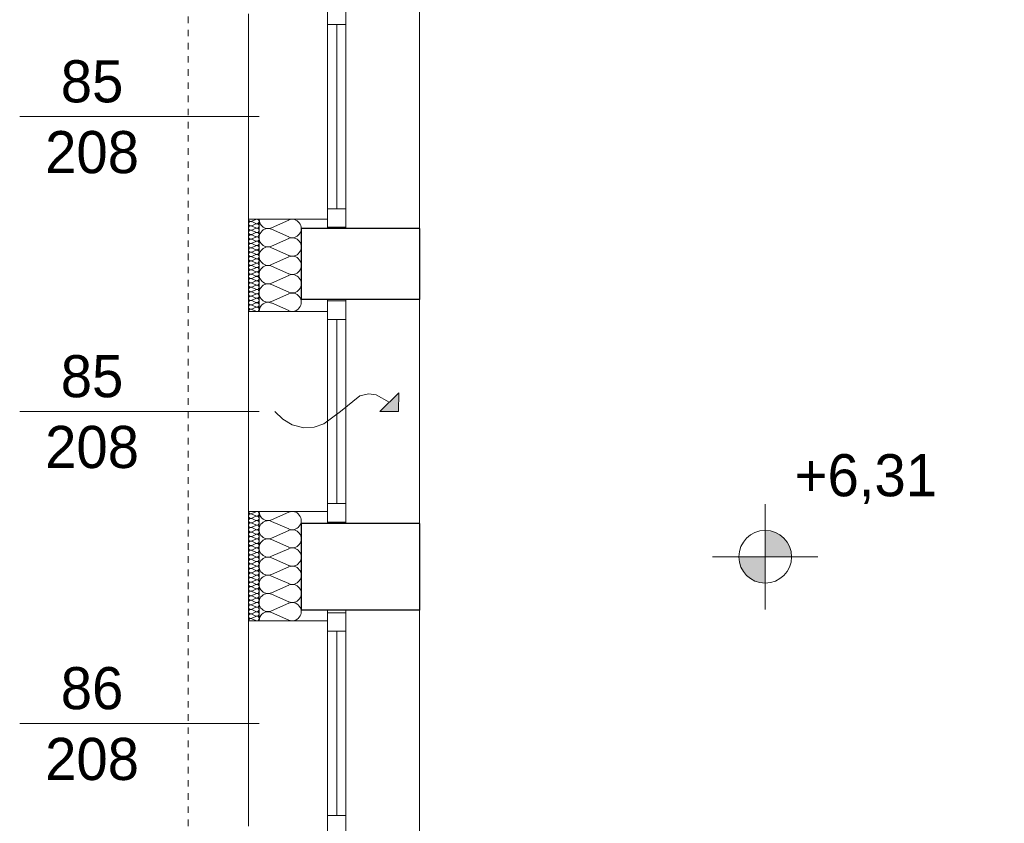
# Model space of a CAD drawing. Extents: x -440864 to -355682, y 13652 to 155872.
# Tile 147 of 179: x -431355 to -427613, y 97776 to 100828. Entities that reach past the tile are written whole.
import ezdxf
from ezdxf.lldxf.tags import DXFTag

# ---------------------------------------------------------------- set-up
doc = ezdxf.new("R2010")
doc.units = 0
doc.header["$MEASUREMENT"] = 0
doc.linetypes.add('Hidden Line', pattern=[50, 25, -25])
for name, color, linetype in [('#podkład', 252, 'Continuous'), ('A-Okna', 252, 'Continuous'), ('Arch ocieplenie', 252, 'Continuous'), ('Inwent Izolacje', 252, 'Continuous'), ('INWENT RZĘDNE', 252, 'Continuous'), ('IS_Text_Odbiornikow_Therm', 7, 'Continuous')]:
    doc.layers.add(name, color=color, linetype=linetype)
for name, color, linetype, lineweight in [('A-Okna_Nr_Pióra__9', 252, 'Continuous', 13), ('Arch ocieplenie_Nr_Pióra__9', 252, 'Continuous', 13), ('Arch wykończenie_Nr_Pióra__3', 252, 'Continuous', 18), ('INWENT DACH_Nr_Pióra__21', 252, 'Continuous', 9), ('Inwent Izolacje_Nr_Pióra__2', 252, 'Continuous', 13), ('INWENT RZĘDNE_Nr_Pióra__21', 252, 'Continuous', 9), ('INWENT. OKNA_Nr_Pióra__21', 252, 'Continuous', 9), ('INWENT. OKNA_Nr_Pióra__5', 252, 'Continuous', 13), ('INWENT.ŚCIANY_Nr_Pióra__1', 252, 'Continuous', 25), ('INWENT.ŚCIANY_Nr_Pióra__2', 252, 'Continuous', 13), ('INWENT.ŚCIANY_Nr_Pióra__21', 252, 'Continuous', 9), ('INWENT.ŚCIANY_Nr_Pióra__3', 252, 'Continuous', 18)]:
    doc.layers.add(name, color=color, linetype=linetype, lineweight=lineweight)
doc.styles.add('GENERATED_STYLE_2', font='txt')
doc.styles.add('GENERATED_STYLE_5', font='txt')
doc.styles.get("Standard").update_dxf_attribs({"font": 'arial.ttf', "width": 0.8, "bigfont": 'BIGFONT.SHX'})
tags = doc.linetypes.add('SOLID', pattern=[10, 10, 0]).pattern_tags.tags
tags[6:7] = [DXFTag(74, 4), DXFTag(75, 0), DXFTag(340, '0'), DXFTag(46, 0.0), DXFTag(50, 0.0), DXFTag(44, 0.0), DXFTag(45, 0.0)]
tags[4:5] = [DXFTag(74, 4), DXFTag(75, 0), DXFTag(340, '0'), DXFTag(46, 0.0), DXFTag(50, 0.0), DXFTag(44, 0.0), DXFTag(45, 0.0)]

# ---------------------------------------------------------------- blocks, each defined once
blk = doc.blocks.new('Izolacja cieplna 14_232', base_point=(-430484.9, 100797.6))
at = {"layer": 'Arch ocieplenie_Nr_Pióra__9', "linetype": 'Continuous'}
for p, q in [((-430456.9, 100796.9), (-430473, 100789.7)), ((-430473, 100788.2), (-430456.9, 100781)), ((-430456.9, 100779.6), (-430473, 100772.4)), ((-430473, 100770.9), (-430456.9, 100763.8)), ((-430456.9, 100762.3), (-430473, 100755.1)), ((-430473, 100753.7), (-430456.9, 100746.5)), ((-430456.9, 100745), (-430473, 100737.8)), ((-430473, 100736.4), (-430456.9, 100729.2)), ((-430456.9, 100727.7), (-430473, 100720.5)), ((-430473, 100719.1), (-430456.9, 100711.9)), ((-430456.9, 100710.4), (-430473, 100703.2)), ((-430473, 100701.8), (-430456.9, 100694.6)), ((-430456.9, 100693.1), (-430473, 100685.9)), ((-430473, 100684.5), (-430456.9, 100677.3)), ((-430456.9, 100675.8), (-430473, 100668.7)), ((-430473, 100667.2), (-430456.9, 100660)), ((-430456.9, 100658.6), (-430473, 100651.4)), ((-430473, 100649.9), (-430456.9, 100642.7)), ((-430456.9, 100641.3), (-430473, 100634.1)), ((-430473, 100632.6), (-430456.9, 100625.4)), ((-430456.9, 100624), (-430473, 100616.8)), ((-430473, 100615.3), (-430456.9, 100608.1)), ((-430456.9, 100606.7), (-430473, 100599.5)), ((-430473, 100598), (-430456.9, 100590.8)), ((-430456.9, 100589.4), (-430473, 100582.2)), ((-430473, 100580.7), (-430456.9, 100573.5)), ((-430456.9, 100572.1), (-430473, 100564.9)), ((-430473, 100563.4), (-430456.9, 100556.3)), ((-430456.9, 100554.8), (-430473, 100547.6)), ((-430473, 100546.2), (-430456.9, 100539)), ((-430456.9, 100537.5), (-430473, 100530.3)), ((-430473, 100528.9), (-430456.9, 100521.7)), ((-430456.9, 100520.2), (-430473, 100513)), ((-430473, 100511.6), (-430456.9, 100504.4)), ((-430456.9, 100502.9), (-430473, 100495.7)), ((-430473, 100494.3), (-430456.9, 100487.1)), ((-430456.9, 100485.6), (-430473, 100478.4)), ((-430473, 100477), (-430456.9, 100469.8)), ((-430456.9, 100468.3), (-430473, 100461.2)), ((-430473, 100459.7), (-430456.9, 100452.5)), ((-430456.9, 100451.1), (-430473, 100443.9)), ((-430473, 100442.4), (-430456.9, 100435.2)), ((-430456.9, 100433.8), (-430473, 100426.6)), ((-430473, 100425.1), (-430456.9, 100417.9)), ((-430456.9, 100416.5), (-430473, 100409.3)), ((-430473, 100407.8), (-430456.9, 100400.6)), ((-430456.9, 100399.2), (-430473, 100392)), ((-430473, 100390.5), (-430456.9, 100383.3))]:
    blk.add_line(p, q, dxfattribs=at)
for centre, start_param, end_param in [((-430476.4, 100780.3), 2.7288, 6.695979), ((-430476.4, 100797.6), 4.712389, 6.695979), ((-430453.5, 100789), 5.870392, 9.837571), ((-430476.4, 100763), 2.7288, 6.695979), ((-430476.4, 100745.7), 2.7288, 6.695979), ((-430453.5, 100771.7), 5.870392, 9.837571), ((-430453.5, 100754.4), 5.870392, 9.837571), ((-430453.5, 100737.1), 5.870392, 9.837571), ((-430476.4, 100728.4), 2.7288, 6.695979), ((-430476.4, 100711.2), 2.7288, 6.695979), ((-430453.5, 100719.8), 5.870392, 9.837571), ((-430453.5, 100702.5), 5.870392, 9.837571), ((-430476.4, 100693.9), 2.7288, 6.695979), ((-430476.4, 100676.6), 2.7288, 6.695979), ((-430453.5, 100685.2), 5.870392, 9.837571), ((-430453.5, 100667.9), 5.870392, 9.837571), ((-430476.4, 100659.3), 2.7288, 6.695979), ((-430476.4, 100642), 2.7288, 6.695979), ((-430476.4, 100624.7), 2.7288, 6.695979), ((-430453.5, 100650.6), 5.870392, 9.837571), ((-430453.5, 100633.3), 5.870392, 9.837571), ((-430476.4, 100607.4), 2.7288, 6.695979), ((-430476.4, 100590.1), 2.7288, 6.695979), ((-430453.5, 100616), 5.870392, 9.837571), ((-430453.5, 100598.8), 5.870392, 9.837571), ((-430476.4, 100572.8), 2.7288, 6.695979), ((-430476.4, 100555.5), 2.7288, 6.695979), ((-430453.5, 100581.5), 5.870392, 9.837571), ((-430453.5, 100564.2), 5.870392, 9.837571), ((-430476.4, 100538.2), 2.7288, 6.695979), ((-430476.4, 100520.9), 2.7288, 6.695979), ((-430453.5, 100546.9), 5.870392, 9.837571), ((-430453.5, 100529.6), 5.870392, 9.837571), ((-430453.5, 100512.3), 5.870392, 9.837571), ((-430476.4, 100503.7), 2.7288, 6.695979), ((-430476.4, 100486.4), 2.7288, 6.695979), ((-430453.5, 100495), 5.870392, 9.837571), ((-430453.5, 100477.7), 5.870392, 9.837571), ((-430476.4, 100469.1), 2.7288, 6.695979), ((-430476.4, 100451.8), 2.7288, 6.695979), ((-430453.5, 100460.4), 5.870392, 9.837571), ((-430453.5, 100443.1), 5.870392, 9.837571), ((-430476.4, 100434.5), 2.7288, 6.695979), ((-430476.4, 100417.2), 2.7288, 6.695979), ((-430476.4, 100399.9), 2.7288, 6.695979), ((-430453.5, 100425.8), 5.870392, 9.837571), ((-430453.5, 100408.5), 5.870392, 9.837571), ((-430476.4, 100382.6), 2.7288, 4.712389), ((-430453.5, 100391.3), 5.870392, 9.837571)]:
    blk.add_ellipse(centre, major_axis=(0, -8.65), ratio=0.983956, start_param=start_param, end_param=end_param, dxfattribs=at)
blk = doc.blocks.new('Izolacja cieplna 14_233', base_point=(-430484.9, 101907.6))
at = {"layer": 'Arch ocieplenie_Nr_Pióra__9', "linetype": 'Continuous'}
for p, q in [((-430456.9, 101906.9), (-430473, 101900)), ((-430473, 101898.6), (-430456.9, 101891.6)), ((-430456.9, 101890.2), (-430473, 101883.3)), ((-430473, 101881.9), (-430456.9, 101875)), ((-430456.9, 101873.6), (-430473, 101866.6)), ((-430473, 101865.2), (-430456.9, 101858.3)), ((-430456.9, 101856.9), (-430473, 101850)), ((-430473, 101848.6), (-430456.9, 101841.6)), ((-430456.9, 101840.2), (-430473, 101833.3)), ((-430473, 101831.9), (-430456.9, 101825)), ((-430456.9, 101823.6), (-430473, 101816.6)), ((-430473, 101815.2), (-430456.9, 101808.3)), ((-430456.9, 101806.9), (-430473, 101800)), ((-430473, 101798.6), (-430456.9, 101791.6)), ((-430456.9, 101790.2), (-430473, 101783.3)), ((-430473, 101781.9), (-430456.9, 101775)), ((-430456.9, 101773.6), (-430473, 101766.6)), ((-430473, 101765.2), (-430456.9, 101758.3)), ((-430456.9, 101756.9), (-430473, 101750)), ((-430473, 101748.6), (-430456.9, 101741.6)), ((-430456.9, 101740.2), (-430473, 101733.3)), ((-430473, 101731.9), (-430456.9, 101725)), ((-430456.9, 101723.6), (-430473, 101716.6)), ((-430473, 101715.2), (-430456.9, 101708.3)), ((-430456.9, 101706.9), (-430473, 101700)), ((-430473, 101698.6), (-430456.9, 101691.6)), ((-430456.9, 101690.2), (-430473, 101683.3)), ((-430473, 101681.9), (-430456.9, 101675)), ((-430456.9, 101673.6), (-430473, 101666.6)), ((-430473, 101665.2), (-430456.9, 101658.3)), ((-430456.9, 101656.9), (-430473, 101650)), ((-430473, 101648.6), (-430456.9, 101641.6)), ((-430456.9, 101640.2), (-430473, 101633.3)), ((-430473, 101631.9), (-430456.9, 101625)), ((-430456.9, 101623.6), (-430473, 101616.6)), ((-430473, 101615.2), (-430456.9, 101608.3)), ((-430456.9, 101606.9), (-430473, 101600)), ((-430473, 101598.6), (-430456.9, 101591.6)), ((-430456.9, 101590.2), (-430473, 101583.3)), ((-430473, 101581.9), (-430456.9, 101575)), ((-430456.9, 101573.6), (-430473, 101566.6)), ((-430473, 101565.2), (-430456.9, 101558.3))]:
    blk.add_line(p, q, dxfattribs=at)
for centre, start_param, end_param in [((-430476.4, 101907.6), 3.141593, 5.125182), ((-430453.5, 101899.3), 4.299595, 8.266775), ((-430476.4, 101890.9), 1.158004, 5.125183), ((-430476.4, 101874.3), 1.158004, 5.125183), ((-430453.5, 101882.6), 4.299595, 8.266775), ((-430453.5, 101865.9), 4.299595, 8.266775), ((-430476.4, 101857.6), 1.158004, 5.125183), ((-430476.4, 101840.9), 1.158004, 5.125183), ((-430476.4, 101824.3), 1.158004, 5.125183), ((-430453.5, 101849.3), 4.299595, 8.266775), ((-430453.5, 101832.6), 4.299595, 8.266775), ((-430476.4, 101807.6), 1.158004, 5.125183), ((-430476.4, 101790.9), 1.158004, 5.125183), ((-430453.5, 101815.9), 4.299595, 8.266775), ((-430453.5, 101799.3), 4.299595, 8.266775), ((-430476.4, 101774.3), 1.158004, 5.125183), ((-430476.4, 101757.6), 1.158004, 5.125183), ((-430453.5, 101782.6), 4.299595, 8.266775), ((-430453.5, 101765.9), 4.299595, 8.266775), ((-430453.5, 101749.3), 4.299595, 8.266775), ((-430476.4, 101740.9), 1.158004, 5.125183), ((-430476.4, 101724.3), 1.158004, 5.125183), ((-430453.5, 101732.6), 4.299595, 8.266775), ((-430453.5, 101715.9), 4.299595, 8.266775), ((-430476.4, 101707.6), 1.158004, 5.125183), ((-430476.4, 101690.9), 1.158004, 5.125183), ((-430476.4, 101674.3), 1.158004, 5.125183), ((-430453.5, 101699.3), 4.299595, 8.266775), ((-430453.5, 101682.6), 4.299595, 8.266775), ((-430476.4, 101657.6), 1.158004, 5.125183), ((-430476.4, 101640.9), 1.158004, 5.125183), ((-430453.5, 101665.9), 4.299595, 8.266775), ((-430453.5, 101649.3), 4.299595, 8.266775), ((-430476.4, 101624.3), 1.158004, 5.125183), ((-430476.4, 101607.6), 1.158004, 5.125183), ((-430453.5, 101632.6), 4.299595, 8.266775), ((-430453.5, 101615.9), 4.299595, 8.266775), ((-430453.5, 101599.3), 4.299595, 8.266775), ((-430476.4, 101590.9), 1.158004, 5.125183), ((-430476.4, 101574.3), 1.158004, 5.125183), ((-430453.5, 101582.6), 4.299595, 8.266775), ((-430453.5, 101565.9), 4.299595, 8.266775), ((-430476.4, 101557.6), 1.158004, 3.141593)]:
    blk.add_ellipse(centre, major_axis=(8.51, 0), ratio=0.979571, start_param=start_param, end_param=end_param, dxfattribs=at)
blk = doc.blocks.new('Izolacja cieplna 14_343', base_point=(-430444.9, 100382.6))
at = {"layer": 'Inwent Izolacje_Nr_Pióra__2', "linetype": 'Continuous'}
for p, q in [((-430397.3, 100765.9), (-430332.6, 100794.7)), ((-430332.6, 100731.3), (-430397.3, 100760.1)), ((-430397.3, 100696.8), (-430332.6, 100725.5)), ((-430332.6, 100662.2), (-430397.3, 100691)), ((-430397.3, 100627.6), (-430332.6, 100656.4)), ((-430332.6, 100593), (-430397.3, 100621.8)), ((-430397.3, 100558.4), (-430332.6, 100587.2)), ((-430332.6, 100523.8), (-430397.3, 100552.6)), ((-430397.3, 100489.3), (-430332.6, 100518)), ((-430332.6, 100454.7), (-430397.3, 100483.5)), ((-430397.3, 100420.1), (-430332.6, 100448.9)), ((-430332.6, 100385.5), (-430397.3, 100414.3))]:
    blk.add_line(p, q, dxfattribs=at)
for centre, start_param, end_param in [((-430410.9, 100797.6), 1.570796, 3.554385), ((-430319, 100763), 2.728799, 6.695979), ((-430410.9, 100728.4), 5.870392, 9.837571), ((-430319, 100693.9), 2.728799, 6.695979), ((-430410.9, 100659.3), 5.870392, 9.837571), ((-430319, 100624.7), 2.728799, 6.695979), ((-430410.9, 100590.1), 5.870392, 9.837571), ((-430410.9, 100520.9), 5.870392, 9.837571), ((-430319, 100555.5), 2.728799, 6.695979), ((-430319, 100486.4), 2.728799, 6.695979), ((-430410.9, 100451.8), 5.870392, 9.837571), ((-430319, 100417.2), 2.728799, 6.695979), ((-430410.9, 100382.6), 5.870392, 7.853982)]:
    blk.add_ellipse(centre, major_axis=(0, 34.6), ratio=0.983962, start_param=start_param, end_param=end_param, dxfattribs=at)
blk = doc.blocks.new('Izolacja cieplna 14_344', base_point=(-430444.9, 101557.6))
at = {"layer": 'Inwent Izolacje_Nr_Pióra__2', "linetype": 'Continuous'}
for p, q in [((-430397.3, 101875.6), (-430332.6, 101904.7)), ((-430332.6, 101840.6), (-430397.3, 101869.7)), ((-430397.3, 101805.6), (-430332.6, 101834.7)), ((-430332.6, 101770.6), (-430397.3, 101799.7)), ((-430397.3, 101735.6), (-430332.6, 101764.7)), ((-430332.6, 101700.6), (-430397.3, 101729.7)), ((-430397.3, 101665.6), (-430332.6, 101694.7)), ((-430332.6, 101630.6), (-430397.3, 101659.7)), ((-430397.3, 101595.6), (-430332.6, 101624.7)), ((-430332.6, 101560.6), (-430397.3, 101589.7))]:
    blk.add_line(p, q, dxfattribs=at)
for centre, start_param, end_param in [((-430410.9, 101907.6), 1.570796, 3.554385), ((-430319, 101872.6), 2.728799, 6.695979), ((-430410.9, 101837.6), 5.870392, 9.837571), ((-430319, 101802.6), 2.728799, 6.695979), ((-430410.9, 101767.6), 5.870392, 9.837571), ((-430319, 101732.6), 2.728799, 6.695979), ((-430410.9, 101697.6), 5.870392, 9.837571), ((-430319, 101662.6), 2.728799, 6.695979), ((-430410.9, 101627.6), 5.870392, 9.837571), ((-430319, 101592.6), 2.728799, 6.695979), ((-430410.9, 101557.6), 5.870392, 7.853982)]:
    blk.add_ellipse(centre, major_axis=(0, 35), ratio=0.972243, start_param=start_param, end_param=end_param, dxfattribs=at)
blk = doc.blocks.new('Krzywa_27', base_point=(-430385.5, 101177.6))
at = {"layer": 'A-Okna_Nr_Pióra__9', "linetype": 'Continuous'}
blk.add_hatch(color=256, dxfattribs=at).paths.add_polyline_path([(-429914.9, 101177.6), (-429985.7, 101178), (-429914.5, 101248.3)], flags=0)
for p, q in [((-429985.7, 101178), (-429914.5, 101248.3)), ((-429914.9, 101177.6), (-429914.5, 101248.3)), ((-429914.9, 101177.6), (-429985.7, 101178))]:
    blk.add_line(p, q, dxfattribs=at)
at = {"layer": 'A-Okna_Nr_Pióra__9', "linetype": 'Continuous', "flags": 128}
blk.add_lwpolyline([(-430385.5, 101177.6), (-430354.4, 101148.4), (-430319.3, 101127.2), (-430274.6, 101115), (-430235.9, 101117.5), (-430199.5, 101130.5), (-430135, 101177.6), (-430061.6, 101237.2), (-430029.7, 101244.3), (-429999.8, 101240.3), (-429950.1, 101213.2)], dxfattribs=at)
blk = doc.blocks.new('Koty wysokościowe_30', base_point=(-428521.2, 100625.9))
at = {"layer": 'INWENT RZĘDNE_Nr_Pióra__21', "linetype": 'Continuous'}
for points in [[(-428521.2, 100625.9), (-428421.2, 100625.9), (-428428.8, 100664.1), (-428450.5, 100696.6), (-428482.9, 100718.2), (-428521.2, 100725.9)], [(-428521.2, 100625.9), (-428621.2, 100625.9), (-428613.6, 100587.6), (-428591.9, 100555.1), (-428559.5, 100533.5), (-428521.2, 100525.9)]]:
    blk.add_hatch(color=256, dxfattribs=at).paths.add_polyline_path(points, flags=0)
for p, q in [((-428521.2, 100425.9), (-428521.2, 100825.9)), ((-428721.2, 100625.9), (-428321.2, 100625.9))]:
    blk.add_line(p, q, dxfattribs=at)
blk.add_circle((-428521.2, 100625.9), 100, dxfattribs=at)
at = {"layer": 'INWENT RZĘDNE_Nr_Pióra__21', "insert": (-428409.4, 100825.9), "char_height": 160, "attachment_point": 7, "style": 'GENERATED_STYLE_2'}
blk.add_mtext('{+6,31}', dxfattribs=at)
blk = doc.blocks.new('poddasze')
at = {"layer": 'Arch wykończenie_Nr_Pióra__3', "color": 252, "linetype": 'Continuous'}
for p, q in [((-430484.9, 85720.1), (-430484.9, 86070.1)), ((-430484.9, 84545.1), (-430484.9, 84960.1))]:
    blk.add_line(p, q, dxfattribs=at)
at = {"layer": 'INWENT DACH_Nr_Pióra__21', "color": 252, "linetype": 'Hidden Line'}
blk.add_line((-430714.9, 81165.1), (-430714.9, 89495), dxfattribs=at)
at = {"layer": 'INWENT. OKNA_Nr_Pióra__5', "color": 252, "linetype": 'Continuous'}
for p, q in [((-430184.9, 86885.1), (-430184.9, 86035.1)), ((-430114.9, 86885.1), (-430114.9, 86035.1)), ((-430114.9, 86810.1), (-430184.9, 86810.1)), ((-430149.9, 86810.1), (-430149.9, 86110.1)), ((-430444.9, 86460.1), (-431354.9, 86460.1)), ((-430114.9, 86110.1), (-430184.9, 86110.1)), ((-430114.9, 86040.1), (-430184.9, 86040.1)), ((-430184.9, 85765.1), (-430184.9, 84915.1)), ((-430114.9, 85760.1), (-430184.9, 85760.1)), ((-430114.9, 85765.1), (-430114.9, 84915.1)), ((-430114.9, 85690.1), (-430184.9, 85690.1)), ((-430149.9, 85690.1), (-430149.9, 84990.1)), ((-430444.9, 85340.1), (-431354.9, 85340.1)), ((-430114.9, 84990.1), (-430184.9, 84990.1)), ((-430114.9, 84920.1), (-430184.9, 84920.1)), ((-430184.9, 84585.1), (-430184.9, 83725.1)), ((-430114.9, 84585.1), (-430114.9, 83725.1)), ((-430114.9, 84575.1), (-430184.9, 84575.1)), ((-430114.9, 84505.1), (-430184.9, 84505.1)), ((-430149.9, 84505.1), (-430149.9, 83805.1)), ((-430444.9, 84155.1), (-431354.9, 84155.1)), ((-430114.9, 83805.1), (-430184.9, 83805.1))]:
    blk.add_line(p, q, dxfattribs=at)
at = {"layer": 'INWENT.ŚCIANY_Nr_Pióra__1', "color": 252, "linetype": 'Continuous'}
for p, q in [((-429834.9, 86035.1), (-430284.9, 86035.1)), ((-430284.9, 86035.1), (-430284.9, 85765.1)), ((-429834.9, 86035.1), (-429834.9, 85765.1)), ((-429834.9, 85765.1), (-430284.9, 85765.1)), ((-429834.9, 84915.1), (-430284.9, 84915.1)), ((-430284.9, 84915.1), (-430284.9, 84585.1)), ((-429834.9, 84915.1), (-429834.9, 84585.1)), ((-429834.9, 84585.1), (-430284.9, 84585.1))]:
    blk.add_line(p, q, dxfattribs=at)
at = {"layer": 'INWENT.ŚCIANY_Nr_Pióra__2', "color": 252, "linetype": 'Continuous'}
for p, q in [((-430444.9, 85720.1), (-430444.9, 86070.1)), ((-430444.9, 84545.1), (-430444.9, 84960.1))]:
    blk.add_line(p, q, dxfattribs=at)
at = {"layer": 'INWENT.ŚCIANY_Nr_Pióra__21', "color": 252, "linetype": 'Continuous'}
for p, q in [((-429834.9, 86885.1), (-429834.9, 86035.1)), ((-430484.9, 86070.1), (-430484.9, 86850.1)), ((-429834.9, 85765.1), (-429834.9, 84915.1)), ((-430484.9, 84960.1), (-430484.9, 85720.1)), ((-429834.9, 84585.1), (-429834.9, 83725.1)), ((-430484.9, 83765.1), (-430484.9, 84545.1))]:
    blk.add_line(p, q, dxfattribs=at)
at = {"layer": 'INWENT.ŚCIANY_Nr_Pióra__3', "color": 252, "linetype": 'Continuous'}
for p, q in [((-430484.9, 86070.1), (-430184.9, 86070.1)), ((-430484.9, 85720.1), (-430184.9, 85720.1)), ((-430484.9, 84960.1), (-430184.9, 84960.1)), ((-430484.9, 84545.1), (-430184.9, 84545.1))]:
    blk.add_line(p, q, dxfattribs=at)
at = {"layer": 'A-Okna', "color": 252, "linetype": 'Continuous', "lineweight": 13}
blk.add_blockref('Krzywa_27', (-430385.5, 85340.1), dxfattribs=at)
at = {"layer": 'Arch ocieplenie', "color": 252, "linetype": 'Continuous', "lineweight": 13}
for name, p in [('Izolacja cieplna 14_233', (-430484.9, 86070.1)), ('Izolacja cieplna 14_232', (-430484.9, 84960.1))]:
    blk.add_blockref(name, p, dxfattribs=at)
at = {"layer": 'Inwent Izolacje', "color": 252, "linetype": 'Continuous', "lineweight": 13}
for name, p in [('Izolacja cieplna 14_344', (-430444.9, 85720.1)), ('Izolacja cieplna 14_343', (-430444.9, 84545.1))]:
    blk.add_blockref(name, p, dxfattribs=at)
at = {"layer": 'INWENT RZĘDNE', "color": 252}
blk.add_blockref('Koty wysokościowe_30', (-428521.2, 84788.3), dxfattribs=at)
at = {"layer": 'INWENT. OKNA_Nr_Pióra__21', "color": 252, "linetype": 'Continuous', "char_height": 160, "width": 709.227, "attachment_point": 2, "line_spacing_factor": 1.008016, "style": 'GENERATED_STYLE_5'}
for s, insert in [('{85\\P208}', (-431079.9, 86674.2)), ('{85\\P208}', (-431079.9, 85554.2)), ('{86\\P208}', (-431079.9, 84369.2))]:
    blk.add_mtext(s, dxfattribs=dict(at, insert=insert))

msp = doc.modelspace()

# ---------------------------------------------------------------- block references
at = {"layer": '#podkład', "color": 3, "lineweight": 50}
msp.add_blockref('poddasze', (0, 14000), dxfattribs=at)

# ---------------------------------------------------------------- next in the draw order: texts
at = {"layer": 'IS_Text_Odbiornikow_Therm', "linetype": 'SOLID', "ltscale": 10, "insert": (-427385.5, 99981.6), "char_height": 180, "attachment_point": 7, "rotation": 90}
msp.add_mtext('\\fArial|b0|i0;920 mm', dxfattribs=at)

doc.saveas('drawing.dxf')
